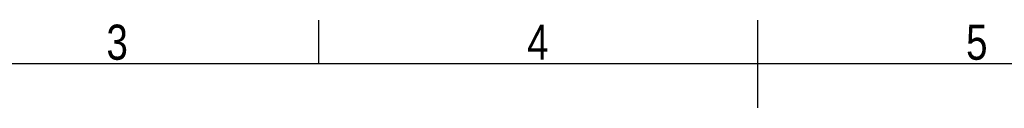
# Model space of a CAD drawing. Header units: millimetres. Extents: x 0 to 420, y 0 to 297.
# Tile 15 of 20: x 123 to 239, y 287 to 297. Entities that reach past the tile are written whole.
import ezdxf

# ---------------------------------------------------------------- set-up
doc = ezdxf.new("R2010")
doc.units = ezdxf.units.MM
doc.layers.add('CARTIGLIO', color=140, linetype='Continuous')
doc.styles.add('SLDTEXTSTYLE2', font='TXT', dxfattribs={"width": 0.821468})

msp = doc.modelspace()

# ---------------------------------------------------------------- linework, layer by layer
at = {"layer": 'CARTIGLIO', "linetype": 'Continuous'}
for p, q in [((158.2616, 291.8226), (158.2616, 296.9968)), ((210.0038, 286.6484), (210.0038, 296.9968)), ((414.8274, 291.8226), (5.1801, 291.8226))]:
    msp.add_line(p, q, dxfattribs=at)

# ---------------------------------------------------------------- texts
at = {"layer": 'CARTIGLIO', "char_height": 4.1394, "attachment_point": 2, "style": 'SLDTEXTSTYLE2'}
for s, insert in [('3', (134.4919, 296.4629)), ('4', (184.089, 296.4629)), ('5', (235.8312, 296.4629))]:
    msp.add_mtext(s, dxfattribs=dict(at, insert=insert))

doc.saveas('drawing.dxf')
